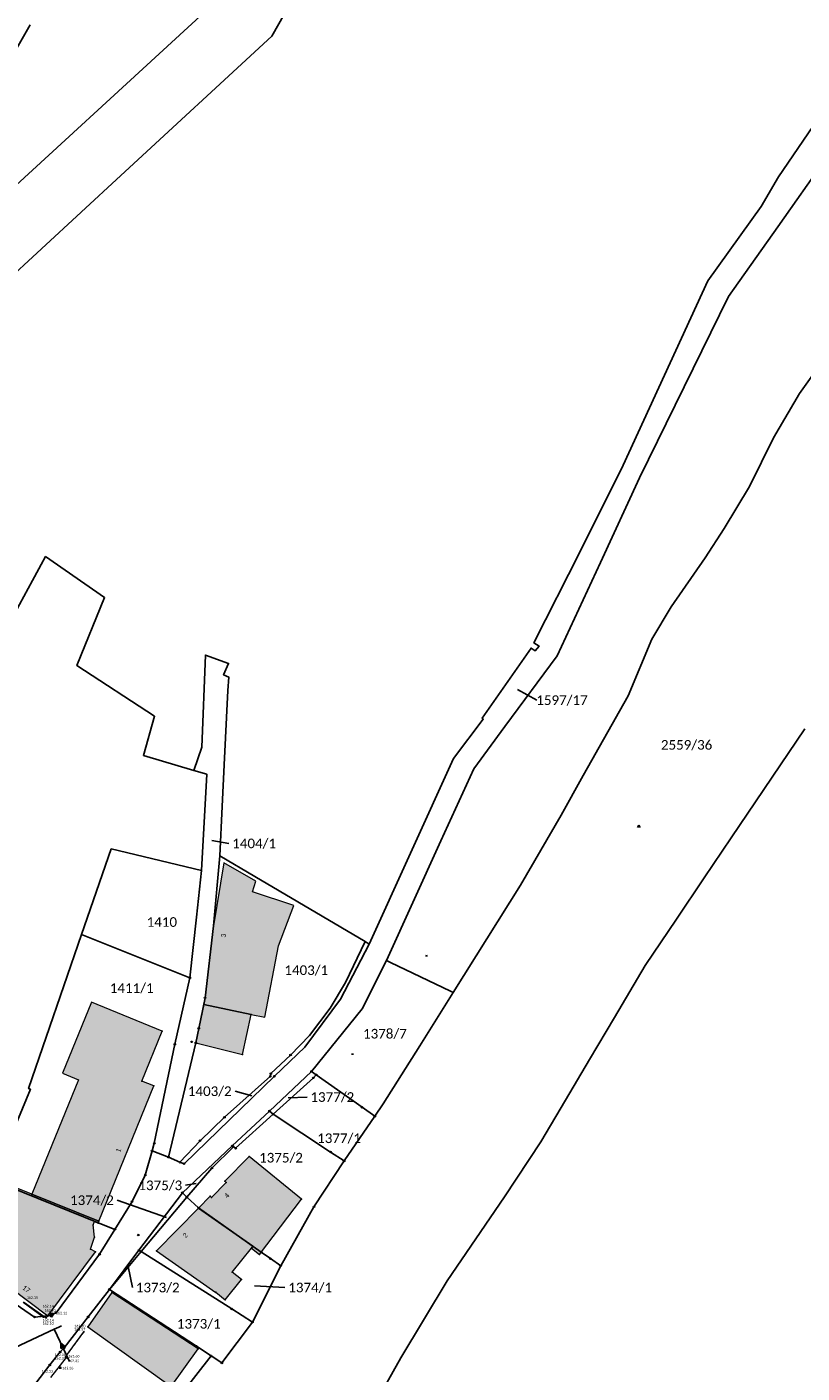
# Model space of a CAD drawing. Header units: metres. Extents: x 32397213 to 32398908, y 5500100 to 5502306.
# Tile 35 of 38: x 32398258 to 32398379, y 5500802 to 5501012. Entities that reach past the tile are written whole.
import ezdxf

# ---------------------------------------------------------------- set-up
doc = ezdxf.new("R2010")
doc.units = ezdxf.units.M
doc.header["$PDSIZE"] = 2.5
doc.linetypes.add('1', pattern=[0])
doc.linetypes.add('2', pattern=[0.16, 0.06, -0.1])
doc.layers.get('0').update_dxf_attribs({"linetype": 'CONTINUOUS'})
for name, color, linetype, lineweight in [('01_A-KM-Haltungen', 7, '1', 25), ('01_A-M-HA-Haltung', 7, '1', 25), ('AX_BesondererGebaeudepunkt_G2200', 7, '1', 18), ('AX_BesondererGebaeudepunkt_G2300', 7, '1', 18), ('AX_Fliessgewaesser', 7, '1', 18), ('AX_Flurstueck', 7, '1', 18), ('AX_Gebaeude', 7, '1', 18), ('AX_Grenzpunkt_V1000_G2200', 7, '1', 18), ('AX_Grenzpunkt_V1000_G3200', 7, '1', 18), ('AX_Grenzpunkt_V1100_G2300', 7, '1', 18), ('AX_Grenzpunkt_V1310_G2200', 7, '1', 18), ('AX_Grenzpunkt_V9500_G2200', 7, '1', 18), ('AX_Grenzpunkt_V9500_G2300', 7, '1', 18), ('AX_Grenzpunkt_V9500_G3200', 7, '1', 18), ('AX_LagebezeichnungMitHausnummer', 7, '1', 18), ('AX_SonstigerVermessungspunkt_V1200_G2200', 7, '1', 18), ('AX_SonstigerVermessungspunkt_V1310_G2200', 7, '1', 18), ('AX_SportFreizeitUndErholungsflaeche', 7, '1', 18), ('H_KANAL_EINL_RECHT', 7, '1', 13), ('H_KANALHALTUNG_RW_RR', 7, '1', 18), ('H_WEGRAND', 7, '1', 18), ('L_WEGRAND', 7, '1', 18), ('S_KANAL_EINL_RECHT', 7, '1', 13), ('S_KANALHALTUNG_RW_RR', 7, '1', 18), ('S_WEGRAND', 7, '1', 18)]:
    doc.layers.add(name, color=color, linetype=linetype, lineweight=lineweight)
for name, color, linetype, lineweight, true_color in [('A_AX_Gebaeude', 7, '1', 18, 0x999999), ('H_BORDSTEIN_ALLG', 7, '1', 13, 0x004000), ('H_EINFAHRT', 1, '1', 13, 0xff0000), ('H_FLAECHENBEGRENZUNG', 7, '1', 13, 0x804000), ('H_GEBAEUDE_OEFFENTL', 1, '1', 13, 0xff0000), ('H_MAUERN_OBEN', 7, '1', 13, 0xff0080), ('H_MAUERN_UNTEN', 7, '1', 13, 0xff8000), ('H_TREPPE', 7, '1', 18, 0x804040), ('L_BORDSTEIN_ALLG', 7, '1', 13, 0x004000), ('L_FLAECHENBEGRENZUNG', 7, '1', 13, 0x804000), ('L_MAUERN_OBEN', 7, '1', 13, 0xff0080), ('L_MAUERN_UNTEN', 7, '1', 13, 0xff8000), ('S_BORDSTEIN_ALLG', 7, '1', 13, 0x004000), ('S_EINFAHRT', 1, '1', 13, 0xff0000), ('S_FLAECHENBEGRENZUNG', 7, '1', 13, 0x804000), ('S_GEBAEUDE_OEFFENTL', 1, '1', 13, 0xff0000), ('S_MAUERN_OBEN', 7, '1', 13, 0xff0080), ('S_MAUERN_UNTEN', 7, '1', 13, 0xff8000)]:
    doc.layers.add(name, color=color, linetype=linetype, lineweight=lineweight, true_color=true_color)
doc.styles.add('0', font='calibri.ttf')

# ---------------------------------------------------------------- blocks, each defined once
blk = doc.blocks.new('1')
at = {"color": 0}
blk.add_circle((0, 0), 0.5, dxfattribs=at)
blk.add_point((0, 0), dxfattribs=at)
blk = doc.blocks.new('-1')
at = {"color": 0}
blk.add_circle((0, 0), 0.5, dxfattribs=at)
blk.add_point((0, 0), dxfattribs=at)
blk = doc.blocks.new('5')
at = {"color": 0}
for p, q in [((-0.433, -0.25), (0, 0.5)), ((0, 0.5), (0.433, -0.25)), ((0.433, -0.25), (-0.433, -0.25))]:
    blk.add_line(p, q, dxfattribs=at)
blk.add_point((0, 0), dxfattribs=at)
blk = doc.blocks.new('99')
at = {"color": 0}
blk.add_point((0, 0), dxfattribs=at)
blk = doc.blocks.new('13')
at = {"color": 0}
for p, q in [((-0.447, 0.224), (0.447, 0.224)), ((-0.447, -0.224), (-0.447, 0.224)), ((0.447, 0.224), (0.447, -0.224)), ((0.447, -0.224), (-0.447, -0.224))]:
    blk.add_line(p, q, dxfattribs=at)
blk.add_point((0, 0), dxfattribs=at)
blk = doc.blocks.new('55')
at = {"color": 0}
for p, q in [((-0.224, 0.224), (-0.224, -0.224)), ((0, 0.224), (0, -0.224)), ((0.224, 0.224), (0.224, -0.224))]:
    blk.add_line(p, q, dxfattribs=at)
blk.add_blockref('13', (0, 0), dxfattribs=at)
blk = doc.blocks.new('118')
at = {"color": 0}
for name, p in [('55', (0, 0.22)), ('99', (0, 0))]:
    blk.add_blockref(name, p, dxfattribs=at)
blk = doc.blocks.new('7')
at = {"color": 0}
for p, q in [((-0.433, -0.25), (0, 0.5)), ((0, 0.5), (0.433, -0.25)), ((0, 0.5), (0, -0.25)), ((0.433, -0.25), (-0.433, -0.25))]:
    blk.add_line(p, q, dxfattribs=at)
blk.add_solid([(0, 0.5), (0.433, -0.25), (-0.433, -0.25)], dxfattribs=at)

msp = doc.modelspace()

# ---------------------------------------------------------------- hatches: boundary and pattern name
at = {"layer": 'A_AX_Gebaeude', "linetype": 'Continuous', "lineweight": 13}
for points in [[(32398285.25, 5500859.95), (32398292.65, 5500858.4), (32398294.79, 5500857.95), (32398296.92, 5500869.11), (32398299.28, 5500875.41), (32398292.86, 5500877.53), (32398293.38, 5500879.16), (32398288.39, 5500882.03), (32398286.75, 5500872.23), (32398285.46, 5500860.98)], [(32398258.47, 5500830.37), (32398268.92, 5500826.16), (32398277.46, 5500847.26), (32398275.61, 5500848.01), (32398278.79, 5500855.81), (32398267.74, 5500860.3), (32398263.22, 5500849.22), (32398265.74, 5500848.19)], [(32398292.65, 5500858.4), (32398285.25, 5500859.95), (32398284.02, 5500853.96), (32398291.31, 5500852.16)], [(32398284.45, 5500828.2), (32398292.93, 5500822.23), (32398292.68, 5500821.92), (32398293.94, 5500820.94), (32398300.5, 5500829.57), (32398292.32, 5500836.24), (32398288.56, 5500832.4), (32398288.77, 5500832.19), (32398286.48, 5500829.84), (32398286.26, 5500830.05)], [(32398251.25, 5500829.98), (32398254.42, 5500828.38), (32398251.38, 5500821.11), (32398253.62, 5500820.17), (32398252, 5500818.1), (32398260.93, 5500811.39), (32398268.39, 5500821.35), (32398267.61, 5500821.77), (32398268.21, 5500823.67), (32398267.99, 5500825.57), (32398268.21, 5500826.08), (32398268.79, 5500825.84), (32398268.92, 5500826.16), (32398258.47, 5500830.37), (32398255.49, 5500831.58), (32398254.86, 5500830.03), (32398253.94, 5500830.4), (32398254.56, 5500831.95), (32398252.43, 5500832.81), (32398252.32, 5500832.56)], [(32398284.45, 5500828.2), (32398277.89, 5500821.51), (32398287.13, 5500815.02), (32398287.16, 5500815.06), (32398288.62, 5500813.89), (32398291.12, 5500817.04), (32398289.68, 5500818.2), (32398292.68, 5500821.92), (32398292.93, 5500822.23)], [(32398270.94, 5500815.03), (32398267.2, 5500809.67), (32398280.17, 5500800.34), (32398284.38, 5500806.26)]]:
    msp.add_hatch(color=256, dxfattribs=at).paths.add_polyline_path(points, flags=0)

# ---------------------------------------------------------------- linework, layer by layer
at = {"layer": '01_A-KM-Haltungen', "color": 212, "ltscale": 0.5, "true_color": 0xe132e1}
msp.add_polyline3d([(32398245.62, 5500801.68, 162.6), (32398246.07, 5500801.89, 159.4), (32398261.95, 5500809.32, 162.19), (32398262.64, 5500809.64, 162.18), (32398263.09, 5500809.85, 162.14)], dxfattribs=at)
at = {"layer": '01_A-M-HA-Haltung', "color": 212, "ltscale": 0.5, "true_color": 0xce00ce}
msp.add_polyline3d([(32398264.34, 5500804.26, 0), (32398261.95, 5500809.32, 0)], dxfattribs=at)
at = {"layer": '01_A-M-HA-Haltung', "color": 153, "ltscale": 0.375, "true_color": 0x72a5cf}
msp.add_polyline3d([(32398262.96, 5500806.29, 0), (32398262.99, 5500807.13, 0), (32398263.64, 5500806.61, 0), (32398262.96, 5500806.29, 0)], close=True, dxfattribs=at)
at = {"layer": 'AX_Flurstueck', "color": 7, "linetype": '1', "lineweight": 25, "ltscale": 0.5}
for points in [[(32398258.78, 5501062.44, 0), (32398229.78, 5500998.08, 0), (32398213.08, 5500964.01, 0), (32398209.9, 5500958.08, 0), (32398203.61, 5500947.43, 0), (32398158.81, 5500877.06, 0), (32398168.04, 5500870.67, 0), (32398171.36, 5500871.52, 0), (32398171.49, 5500876.55, 0), (32398211.73, 5500939.36, 0), (32398241.25, 5500985.35, 0), (32398242.27, 5500986.31, 0), (32398248.2, 5500995.86, 0), (32398253.42, 5501004.5, 0), (32398258.2, 5501012.75, 0)], [(32398287.85, 5501017.07, 0), (32398246.39, 5500978.93, 0), (32398202.96, 5500920.83, 0), (32398174, 5500873.61, 0), (32398171.36, 5500871.52, 0), (32398168.04, 5500870.67, 0), (32398179.51, 5500863.44, 0), (32398192.8, 5500885.19, 0), (32398209.02, 5500911.4, 0), (32398211.36, 5500915.19, 0), (32398219.82, 5500926.69, 0), (32398228.67, 5500938.53, 0), (32398235.76, 5500948.01, 0), (32398242.5, 5500957.01, 0), (32398248.32, 5500964.81, 0), (32398253.77, 5500972.09, 0), (32398272.34, 5500989.25, 0), (32398295.85, 5501010.98, 0), (32398302.26, 5501022.3, 0)], [(32398380.21, 5500996.91, 0), (32398374.89, 5500989.02, 0), (32398372.15, 5500984.42, 0), (32398363.83, 5500972.8, 0), (32398357.09, 5500958.12, 0), (32398350.67, 5500944.06, 0), (32398343.92, 5500930.6, 0), (32398336.73, 5500916.35, 0), (32398337.54, 5500915.84, 0), (32398336.95, 5500915.12, 0), (32398336.28, 5500915.53, 0), (32398328.66, 5500904.58, 0), (32398328.84, 5500904.46, 0), (32398324.21, 5500898.29, 0), (32398311.07, 5500869.36, 0), (32398306.59, 5500860.76, 0), (32398300.99, 5500853.27, 0), (32398296.26, 5500848.76, 0), (32398282.19, 5500835.11, 0), (32398281.55, 5500835.33, 0), (32398279.76, 5500836.13, 0), (32398277.2, 5500837.12, 0), (32398276.14, 5500833.35, 0), (32398274.08, 5500829.21, 0), (32398271.4, 5500824.87, 0), (32398269.01, 5500820.99, 0), (32398262.23, 5500811.86, 0), (32398260.93, 5500811.39, 0), (32398258.88, 5500811.2, 0), (32398250.92, 5500816.65, 0)], [(32398259.05, 5500800.87, 0), (32398261.25, 5500803.72, 0), (32398262.87, 5500805.75, 0), (32398263.51, 5500806.39, 0), (32398267.23, 5500811.22, 0), (32398270.54, 5500815.5, 0), (32398275.15, 5500821.62, 0), (32398281.92, 5500830.59, 0), (32398289.7, 5500837.89, 0), (32398295.49, 5500843.32, 0), (32398302.05, 5500849.49, 0), (32398309.93, 5500859.25, 0), (32398313.75, 5500866.79, 0), (32398322.24, 5500885.45, 0), (32398327.37, 5500896.72, 0), (32398332.21, 5500903.29, 0), (32398340.35, 5500914.32, 0), (32398347.09, 5500928.87, 0), (32398353.22, 5500942.11, 0), (32398360.17, 5500956.29, 0), (32398367.06, 5500970.36, 0), (32398374.76, 5500981.26, 0), (32398382.29, 5500991.95, 0)], [(32398382.41, 5500961.24, 0), (32398378.14, 5500955.24, 0), (32398374.1, 5500948.32, 0), (32398370.32, 5500940.75, 0), (32398366.37, 5500934.17, 0), (32398363.44, 5500929.62, 0), (32398358.14, 5500921.96, 0), (32398355.13, 5500916.94, 0), (32398351.45, 5500908.11, 0), (32398344.39, 5500895.68, 0), (32398340.99, 5500889.45, 0), (32398334.63, 5500878.55, 0), (32398324.15, 5500861.83, 0), (32398318.94, 5500853.52, 0), (32398313.25, 5500844.45, 0), (32398311.92, 5500842.51, 0), (32398307.14, 5500835.54, 0), (32398302.44, 5500828.39, 0), (32398297.25, 5500819.18, 0), (32398292.85, 5500810.41, 0), (32398288.08, 5500804.05, 0), (32398286.4, 5500805.14, 0), (32398257.32, 5500767.8, 0)], [(32398252.32, 5500832.56, 0), (32398258.23, 5500846.73, 0), (32398257.95, 5500846.83, 0), (32398266.21, 5500870.86, 0), (32398270.82, 5500884.21, 0), (32398284.88, 5500880.86, 0), (32398285.71, 5500895.85, 0), (32398283.73, 5500896.43, 0), (32398275.84, 5500898.77, 0), (32398277.59, 5500904.91, 0), (32398265.45, 5500912.83, 0), (32398269.79, 5500923.41, 0), (32398260.59, 5500929.8, 0), (32398253.09, 5500916.08, 0)], [(32398334.15, 5500909.1, 0), (32398337.17, 5500907.41, 0)], [(32398310.92, 5500795.83, 0), (32398315.99, 5500804.86, 0), (32398323.22, 5500816.85, 0), (32398332.14, 5500829.95, 0), (32398337.82, 5500838.52, 0), (32398341.65, 5500845.02, 0), (32398345.39, 5500851.34, 0), (32398349.29, 5500857.94, 0), (32398354.09, 5500866.05, 0), (32398358.95, 5500873.26, 0), (32398363.3, 5500879.7, 0), (32398367.5, 5500885.94, 0), (32398378.96, 5500902.92, 0)], [(32398286.5, 5500885.5, 0), (32398289.16, 5500885.07, 0)], [(32398292.74, 5500845.72, 0), (32398290.13, 5500846.42, 0)], [(32398298.42, 5500845.41, 0), (32398301.36, 5500845.51, 0)], [(32398284.06, 5500832.02, 0), (32398282.42, 5500831.74, 0)], [(32398279.43, 5500826.73, 0), (32398271.77, 5500829.42, 0)], [(32398273.45, 5500819.1, 0), (32398274.14, 5500815.8, 0)], [(32398257.32, 5500767.8, 0), (32398286.4, 5500805.14, 0), (32398284.1, 5500806.65, 0), (32398270.54, 5500815.5, 0), (32398267.23, 5500811.22, 0), (32398263.51, 5500806.39, 0), (32398262.87, 5500805.75, 0), (32398261.25, 5500803.72, 0), (32398259.05, 5500800.87, 0)], [(32398293.19, 5500816.09, 0), (32398297.91, 5500815.8, 0)]]:
    msp.add_polyline3d(points, dxfattribs=at)
for points in [[(32398277.54, 5500838.3, 0), (32398277.2, 5500837.12, 0), (32398279.76, 5500836.13, 0), (32398284.02, 5500853.96, 0), (32398284.48, 5500856.22, 0), (32398285.46, 5500860.98, 0), (32398286.75, 5500872.23, 0), (32398287.75, 5500883.15, 0), (32398288.13, 5500890.82, 0), (32398288.45, 5500897.35, 0), (32398289.03, 5500908.93, 0), (32398289.19, 5500910.98, 0), (32398288.35, 5500911.37, 0), (32398289.12, 5500913.13, 0), (32398285.52, 5500914.43, 0), (32398284.98, 5500900.07, 0), (32398283.73, 5500896.43, 0), (32398285.71, 5500895.85, 0), (32398284.88, 5500880.86, 0), (32398284.11, 5500873.58, 0), (32398283.08, 5500864.11, 0), (32398280.75, 5500853.74, 0)], [(32398270.82, 5500884.21, 0), (32398266.21, 5500870.86, 0), (32398283.08, 5500864.11, 0), (32398284.11, 5500873.58, 0), (32398284.88, 5500880.86, 0)], [(32398284.02, 5500853.96, 0), (32398279.76, 5500836.13, 0), (32398281.55, 5500835.33, 0), (32398284.68, 5500838.7, 0), (32398288.48, 5500842.36, 0), (32398295.64, 5500848.75, 0), (32398295.71, 5500849.17, 0), (32398298.79, 5500852.06, 0), (32398301.73, 5500855.11, 0), (32398304.97, 5500859.38, 0), (32398307.33, 5500863.39, 0), (32398310.41, 5500869.76, 0), (32398293.22, 5500879.92, 0), (32398287.75, 5500883.15, 0), (32398286.75, 5500872.23, 0), (32398285.46, 5500860.98, 0), (32398284.48, 5500856.22, 0)], [(32398258.23, 5500846.73, 0), (32398252.32, 5500832.56, 0), (32398271.4, 5500824.87, 0), (32398274.08, 5500829.21, 0), (32398276.14, 5500833.35, 0), (32398277.2, 5500837.12, 0), (32398277.54, 5500838.3, 0), (32398280.75, 5500853.74, 0), (32398283.08, 5500864.11, 0), (32398266.21, 5500870.86, 0), (32398257.95, 5500846.83, 0)], [(32398284.68, 5500838.7, 0), (32398281.55, 5500835.33, 0), (32398282.19, 5500835.11, 0), (32398296.26, 5500848.76, 0), (32398300.99, 5500853.27, 0), (32398306.59, 5500860.76, 0), (32398311.07, 5500869.36, 0), (32398310.41, 5500869.76, 0), (32398307.33, 5500863.39, 0), (32398304.97, 5500859.38, 0), (32398301.73, 5500855.11, 0), (32398298.79, 5500852.06, 0), (32398295.71, 5500849.17, 0), (32398295.64, 5500848.75, 0), (32398288.48, 5500842.36, 0)], [(32398309.93, 5500859.25, 0), (32398302.05, 5500849.49, 0), (32398302.78, 5500848.97, 0), (32398309.93, 5500843.92, 0), (32398311.92, 5500842.51, 0), (32398313.25, 5500844.45, 0), (32398318.94, 5500853.52, 0), (32398324.15, 5500861.83, 0), (32398323.74, 5500862.02, 0), (32398314.36, 5500866.5, 0), (32398313.75, 5500866.79, 0)], [(32398302.05, 5500849.49, 0), (32398295.49, 5500843.32, 0), (32398296.08, 5500842.84, 0), (32398302.35, 5500848.51, 0), (32398302.78, 5500848.97, 0)], [(32398302.35, 5500848.51, 0), (32398296.08, 5500842.84, 0), (32398305.03, 5500836.93, 0), (32398307.14, 5500835.54, 0), (32398311.92, 5500842.51, 0), (32398309.93, 5500843.92, 0), (32398302.78, 5500848.97, 0)], [(32398289.7, 5500837.89, 0), (32398281.92, 5500830.59, 0), (32398282.62, 5500829.9, 0), (32398286.54, 5500834.44, 0), (32398289.88, 5500837.77, 0), (32398290.22, 5500837.53, 0), (32398296.08, 5500842.84, 0), (32398295.49, 5500843.32, 0)], [(32398286.54, 5500834.44, 0), (32398282.62, 5500829.9, 0), (32398284.45, 5500828.21, 0), (32398294.23, 5500821.31, 0), (32398295.65, 5500820.31, 0), (32398297.25, 5500819.18, 0), (32398302.44, 5500828.39, 0), (32398307.14, 5500835.54, 0), (32398305.03, 5500836.93, 0), (32398296.08, 5500842.84, 0), (32398290.22, 5500837.53, 0), (32398289.88, 5500837.77, 0)], [(32398251, 5500830.09, 0), (32398245.87, 5500817.78, 0), (32398249.9, 5500815.26, 0), (32398250.92, 5500816.65, 0), (32398258.88, 5500811.2, 0), (32398260.93, 5500811.39, 0), (32398262.23, 5500811.86, 0), (32398269.01, 5500820.99, 0), (32398271.4, 5500824.87, 0), (32398252.32, 5500832.56, 0), (32398251.25, 5500829.98, 0)], [(32398281.92, 5500830.59, 0), (32398275.15, 5500821.62, 0), (32398275.49, 5500821.41, 0), (32398282.62, 5500829.9, 0)], [(32398282.62, 5500829.9, 0), (32398275.49, 5500821.41, 0), (32398289.61, 5500812.46, 0), (32398292.85, 5500810.41, 0), (32398297.25, 5500819.18, 0), (32398295.65, 5500820.31, 0), (32398294.23, 5500821.31, 0), (32398284.45, 5500828.21, 0)], [(32398275.15, 5500821.62, 0), (32398270.54, 5500815.5, 0), (32398275.49, 5500821.41, 0)], [(32398275.49, 5500821.41, 0), (32398270.54, 5500815.5, 0), (32398284.1, 5500806.65, 0), (32398286.4, 5500805.14, 0), (32398288.08, 5500804.05, 0), (32398292.85, 5500810.41, 0), (32398289.61, 5500812.46, 0)]]:
    msp.add_polyline3d(points, close=True, dxfattribs=at)
at = {"layer": 'AX_Gebaeude', "color": 7, "linetype": '1', "lineweight": 13, "ltscale": 0.5}
for points in [[(32398285.25, 5500859.95, 0), (32398292.65, 5500858.4, 0), (32398294.79, 5500857.95, 0), (32398296.92, 5500869.11, 0), (32398299.28, 5500875.41, 0), (32398292.86, 5500877.53, 0), (32398293.38, 5500879.16, 0), (32398288.39, 5500882.03, 0), (32398286.75, 5500872.23, 0), (32398285.46, 5500860.98, 0)], [(32398258.47, 5500830.37, 0), (32398268.92, 5500826.16, 0), (32398277.46, 5500847.26, 0), (32398275.61, 5500848.01, 0), (32398278.79, 5500855.81, 0), (32398267.74, 5500860.3, 0), (32398263.22, 5500849.22, 0), (32398265.74, 5500848.19, 0)], [(32398292.65, 5500858.4, 0), (32398285.25, 5500859.95, 0), (32398284.02, 5500853.96, 0), (32398291.31, 5500852.16, 0)], [(32398284.45, 5500828.2, 0), (32398292.93, 5500822.23, 0), (32398292.68, 5500821.92, 0), (32398293.94, 5500820.94, 0), (32398300.5, 5500829.57, 0), (32398292.32, 5500836.24, 0), (32398288.56, 5500832.4, 0), (32398288.77, 5500832.19, 0), (32398286.48, 5500829.84, 0), (32398286.26, 5500830.05, 0)], [(32398251.25, 5500829.98, 0), (32398254.42, 5500828.38, 0), (32398251.38, 5500821.11, 0), (32398253.62, 5500820.17, 0), (32398252, 5500818.1, 0), (32398260.93, 5500811.39, 0), (32398268.39, 5500821.35, 0), (32398267.61, 5500821.77, 0), (32398268.21, 5500823.67, 0), (32398267.99, 5500825.57, 0), (32398268.21, 5500826.08, 0), (32398268.79, 5500825.84, 0), (32398268.92, 5500826.16, 0), (32398258.47, 5500830.37, 0), (32398255.49, 5500831.58, 0), (32398254.86, 5500830.03, 0), (32398253.94, 5500830.4, 0), (32398254.56, 5500831.95, 0), (32398252.43, 5500832.81, 0), (32398252.32, 5500832.56, 0)], [(32398284.45, 5500828.2, 0), (32398277.89, 5500821.51, 0), (32398287.13, 5500815.02, 0), (32398287.16, 5500815.06, 0), (32398288.62, 5500813.89, 0), (32398291.12, 5500817.04, 0), (32398289.68, 5500818.2, 0), (32398292.68, 5500821.92, 0), (32398292.93, 5500822.23, 0)], [(32398270.94, 5500815.03, 0), (32398267.2, 5500809.67, 0), (32398280.17, 5500800.34, 0), (32398284.38, 5500806.26, 0)]]:
    msp.add_polyline3d(points, close=True, dxfattribs=at)
at = {"layer": 'L_BORDSTEIN_ALLG', "color": 98, "lineweight": 18, "ltscale": 0.5, "true_color": 0x004000}
msp.add_polyline3d([(32398260.58, 5500811.22, 162.14), (32398260.31, 5500811.28, 162.13), (32398257.16, 5500813.54, 162.15)], dxfattribs=at)
at = {"layer": 'L_FLAECHENBEGRENZUNG', "color": 57, "linetype": '1', "ltscale": 0.5, "true_color": 0x808040}
msp.add_polyline3d([(32398261.42, 5500801.76, 162.33), (32398263.85, 5500804.87, 162.31)], dxfattribs=at)
at = {"layer": 'L_MAUERN_OBEN', "color": 230, "linetype": '2', "lineweight": 13, "ltscale": 0.5, "true_color": 0xff0080}
msp.add_polyline3d([(32398264.04, 5500804.73, 163.6), (32398263.72, 5500805, 163.6), (32398266.57, 5500808.87, 163.57)], dxfattribs=at)
at = {"layer": 'L_MAUERN_UNTEN', "color": 30, "linetype": '1', "ltscale": 0.5, "true_color": 0xff8b17}
msp.add_polyline3d([(32398264.04, 5500804.72, 162.35), (32398263.71, 5500805, 162.31), (32398266.57, 5500808.88, 162.2)], dxfattribs=at)
at = {"layer": 'L_WEGRAND', "color": 36, "linetype": '1', "lineweight": 13, "ltscale": 0.5, "true_color": 0x804000}
msp.add_polyline3d([(32398260.69, 5500811.09, 162.1), (32398260.24, 5500811.19, 162.09), (32398257.11, 5500813.45, 162.1)], dxfattribs=at)

# ---------------------------------------------------------------- block references
at = {"layer": 'AX_BesondererGebaeudepunkt_G2200', "color": 7, "xscale": 0.05, "yscale": 0.05, "zscale": 0.05}
for p in [(32398285.46, 5500860.98), (32398285.25, 5500859.95), (32398292.65, 5500858.4), (32398278.79, 5500855.81), (32398284.02, 5500853.96), (32398291.31, 5500852.16), (32398275.61, 5500848.01), (32398277.46, 5500847.26), (32398292.32, 5500836.24), (32398288.56, 5500832.4), (32398288.77, 5500832.19), (32398258.47, 5500830.37), (32398286.26, 5500830.05), (32398286.48, 5500829.84), (32398300.5, 5500829.57), (32398267.99, 5500825.57), (32398268.21, 5500826.08), (32398268.79, 5500825.84), (32398268.92, 5500826.16), (32398268.21, 5500823.67), (32398267.61, 5500821.77), (32398268.39, 5500821.35), (32398277.89, 5500821.51), (32398260.93, 5500811.39), (32398267.2, 5500809.67)]:
    msp.add_blockref('99', p, dxfattribs=at)
at = {"layer": 'AX_BesondererGebaeudepunkt_G2300', "color": 7, "xscale": 0.05, "yscale": 0.05, "zscale": 0.05}
for p in [(32398292.68, 5500821.92), (32398292.93, 5500822.23), (32398293.94, 5500820.94), (32398289.68, 5500818.2), (32398291.12, 5500817.04), (32398270.94, 5500815.03), (32398287.13, 5500815.02), (32398287.16, 5500815.06), (32398288.62, 5500813.89), (32398284.38, 5500806.26)]:
    msp.add_blockref('99', p, dxfattribs=at)
at = {"layer": 'AX_Fliessgewaesser', "color": 7, "xscale": 0.5, "yscale": 0.5, "zscale": 0.5}
msp.add_blockref('5', (32398353.08, 5500887.72), dxfattribs=at)
at = {"layer": 'AX_Grenzpunkt_V1000_G2200', "color": 7, "xscale": 0.25, "yscale": 0.25, "zscale": 0.25}
for p in [(32398298.79, 5500852.06), (32398295.64, 5500848.75), (32398295.71, 5500849.17), (32398302.35, 5500848.51), (32398288.48, 5500842.36), (32398296.08, 5500842.84), (32398284.68, 5500838.7), (32398289.88, 5500837.77), (32398277.2, 5500837.12), (32398290.22, 5500837.53), (32398281.55, 5500835.33), (32398286.54, 5500834.44), (32398276.14, 5500833.35), (32398282.62, 5500829.9), (32398274.08, 5500829.21), (32398271.4, 5500824.87), (32398269.01, 5500820.99), (32398275.49, 5500821.41), (32398270.54, 5500815.5), (32398258.88, 5500811.2), (32398260.93, 5500811.39), (32398262.23, 5500811.86), (32398267.23, 5500811.22), (32398263.51, 5500806.39), (32398262.87, 5500805.75)]:
    msp.add_blockref('-1', p, dxfattribs=at)
at = {"layer": 'AX_Grenzpunkt_V1000_G3200', "color": 7, "xscale": 0.25, "yscale": 0.25, "zscale": 0.25}
for p in [(32398309.93, 5500843.92), (32398305.03, 5500836.93), (32398295.65, 5500820.31), (32398289.61, 5500812.46)]:
    msp.add_blockref('-1', p, dxfattribs=at)
at = {"layer": 'AX_Grenzpunkt_V1100_G2300', "color": 7, "xscale": 0.25, "yscale": 0.25, "zscale": 0.25}
msp.add_blockref('-1', (32398284.1, 5500806.65), dxfattribs=at)
at = {"layer": 'AX_Grenzpunkt_V1310_G2200', "color": 7, "xscale": 0.25, "yscale": 0.25, "zscale": 0.25}
for p in [(32398283.08, 5500864.11), (32398284.48, 5500856.22), (32398284.02, 5500853.96)]:
    msp.add_blockref('-1', p, dxfattribs=at)
at = {"layer": 'AX_Grenzpunkt_V9500_G2200', "color": 7, "xscale": 0.25, "yscale": 0.25, "zscale": 0.25}
for p in [(32398285.46, 5500860.98), (32398280.75, 5500853.74), (32398296.26, 5500848.76), (32398302.05, 5500849.49), (32398277.54, 5500838.3), (32398279.76, 5500836.13), (32398282.19, 5500835.11), (32398281.92, 5500830.59), (32398284.45, 5500828.21)]:
    msp.add_blockref('-1', p, dxfattribs=at)
at = {"layer": 'AX_Grenzpunkt_V9500_G2300', "color": 7, "xscale": 0.25, "yscale": 0.25, "zscale": 0.25}
for p in [(32398294.23, 5500821.31), (32398286.4, 5500805.14)]:
    msp.add_blockref('-1', p, dxfattribs=at)
at = {"layer": 'AX_Grenzpunkt_V9500_G3200', "color": 7, "xscale": 0.25, "yscale": 0.25, "zscale": 0.25}
for p in [(32398302.78, 5500848.97), (32398295.49, 5500843.32), (32398311.92, 5500842.51), (32398289.7, 5500837.89), (32398307.14, 5500835.54), (32398302.44, 5500828.39), (32398275.15, 5500821.62), (32398297.25, 5500819.18), (32398292.85, 5500810.41), (32398288.08, 5500804.05), (32398261.25, 5500803.72)]:
    msp.add_blockref('-1', p, dxfattribs=at)
at = {"layer": 'AX_SonstigerVermessungspunkt_V1200_G2200', "color": 7, "xscale": 0.25, "yscale": 0.25, "zscale": 0.25}
msp.add_blockref('-1', (32398275.05, 5500823.99), dxfattribs=at)
at = {"layer": 'AX_SonstigerVermessungspunkt_V1310_G2200', "color": 7, "xscale": 0.25, "yscale": 0.25, "zscale": 0.25}
msp.add_blockref('-1', (32398283.37, 5500854.12), dxfattribs=at)
at = {"layer": 'AX_SportFreizeitUndErholungsflaeche', "color": 7, "xscale": 0.25, "yscale": 0.25, "zscale": 0.25}
for p in [(32398320, 5500867.56), (32398308.46, 5500852.21)]:
    msp.add_blockref('5', p, dxfattribs=at)
at = {"layer": 'S_BORDSTEIN_ALLG', "color": 98, "lineweight": 18, "true_color": 0x004000, "xscale": 0.125, "yscale": 0.125, "zscale": 0.125}
for p in [(32398260.31, 5500811.28, 162.13), (32398260.58, 5500811.22, 162.14)]:
    msp.add_blockref('1', p, dxfattribs=at)
at = {"layer": 'S_EINFAHRT', "color": 1, "true_color": 0xff0000, "xscale": 0.3749999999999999, "yscale": 0.3749999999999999, "zscale": 0.3749999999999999}
msp.add_blockref('7', (32398262.88, 5500803.26, 162.33), dxfattribs=at)
at = {"layer": 'S_FLAECHENBEGRENZUNG', "color": 57, "true_color": 0x808040, "xscale": 0.075, "yscale": 0.075, "zscale": 0.075}
msp.add_blockref('1', (32398263.85, 5500804.87, 162.31), dxfattribs=at)
at = {"layer": 'S_GEBAEUDE_OEFFENTL', "color": 1, "true_color": 0xff0000, "xscale": 0.05, "yscale": 0.05, "zscale": 0.05}
msp.add_blockref('-1', (32398260.94, 5500811.39, 162.14), dxfattribs=at)
at = {"layer": 'S_KANAL_EINL_RECHT', "xscale": 0.675, "yscale": 0.675, "zscale": 0.675, "rotation": 234.935}
msp.add_blockref('118', (32398261.44, 5500811.6, 162.12), dxfattribs=at)
at = {"layer": 'S_KANALHALTUNG_RW_RR', "color": 150, "true_color": 0x0080ff, "xscale": 0.075, "yscale": 0.075, "zscale": 0.075}
msp.add_blockref('-1', (32398261.34, 5500811.78, 162.1), dxfattribs=at)
at = {"layer": 'S_MAUERN_OBEN', "color": 230, "lineweight": 13, "true_color": 0xff0080, "xscale": 0.075, "yscale": 0.075, "zscale": 0.075}
for p in [(32398266.57, 5500808.87, 163.57), (32398263.72, 5500805, 163.6), (32398264.04, 5500804.73, 163.6)]:
    msp.add_blockref('1', p, dxfattribs=at)
at = {"layer": 'S_MAUERN_UNTEN', "color": 30, "true_color": 0xff8b17, "xscale": 0.075, "yscale": 0.075, "zscale": 0.075}
for p in [(32398266.57, 5500808.88, 162.2), (32398263.71, 5500805, 162.31), (32398264.04, 5500804.72, 162.35)]:
    msp.add_blockref('1', p, dxfattribs=at)
at = {"layer": 'S_WEGRAND', "color": 36, "lineweight": 13, "true_color": 0x804000, "xscale": 0.125, "yscale": 0.125, "zscale": 0.125}
for p in [(32398260.24, 5500811.19, 162.09), (32398260.69, 5500811.09, 162.1)]:
    msp.add_blockref('1', p, dxfattribs=at)

# ---------------------------------------------------------------- texts
at = {"layer": 'AX_Flurstueck', "color": 7, "char_height": 1.5, "attachment_point": 2, "style": '0'}
for s, insert in [('1597/17', (32398341.11, 5500908.16)), ('2559/36', (32398360.54, 5500901.19)), ('1404/1', (32398293.11, 5500885.82)), ('1410', (32398278.72, 5500873.56)), ('1403/1', (32398301.24, 5500866.05)), ('1411/1', (32398274.02, 5500863.26)), ('1378/7', (32398313.5, 5500856.14)), ('1403/2', (32398286.19, 5500847.17)), ('1377/2', (32398305.3, 5500846.26)), ('1377/1', (32398306.35, 5500839.83)), ('1375/2', (32398297.3, 5500836.8)), ('1375/3', (32398278.48, 5500832.49)), ('1374/2', (32398267.82, 5500830.17)), ('1373/2', (32398278.08, 5500816.55)), ('1374/1', (32398301.85, 5500816.55)), ('1373/1', (32398284.48, 5500810.89))]:
    msp.add_mtext(s, dxfattribs=dict(at, insert=insert))
at = {"layer": 'AX_LagebezeichnungMitHausnummer', "color": 7, "char_height": 0.75, "attachment_point": 2, "style": '0'}
for s, insert, rotation in [('3', (32398287.96, 5500870.75), 82.506), ('1', (32398271.6, 5500837.33), 67.938), ('4', (32398288.58, 5500830.4), 45.57), ('2', (32398282.11, 5500824.21), 45.57), ('17', (32398257.81, 5500815.87), 323.104)]:
    msp.add_mtext(s, dxfattribs=dict(at, insert=insert, rotation=rotation))
at = {"layer": 'H_BORDSTEIN_ALLG', "color": 98, "true_color": 0x004000, "insert": (32398260.13, 5500810.9, 162.14), "char_height": 0.4, "attachment_point": 1, "style": '0'}
msp.add_mtext('162.14', dxfattribs=at)
at = {"layer": 'H_EINFAHRT', "color": 1, "true_color": 0xff0000, "insert": (32398263.19, 5500803.43, 162.33), "char_height": 0.4, "attachment_point": 1, "style": '0'}
msp.add_mtext('162.33', dxfattribs=at)
at = {"layer": 'H_FLAECHENBEGRENZUNG', "color": 57, "true_color": 0x808040, "insert": (32398262.01, 5500804.97, 162.31), "char_height": 0.4, "attachment_point": 1, "style": '0'}
msp.add_mtext('162.31', dxfattribs=at)
at = {"layer": 'H_GEBAEUDE_OEFFENTL', "color": 1, "true_color": 0xff0000, "insert": (32398260.12, 5500813.1, 162.14), "char_height": 0.4, "attachment_point": 1, "style": '0'}
msp.add_mtext('162.14', dxfattribs=at)
at = {"layer": 'H_KANAL_EINL_RECHT', "insert": (32398262.21, 5500812.01, 162.12), "char_height": 0.4, "attachment_point": 1, "style": '0'}
msp.add_mtext('162.12', dxfattribs=at)
at = {"layer": 'H_KANALHALTUNG_RW_RR', "color": 150, "true_color": 0x0080ff, "insert": (32398260.43, 5500812.43, 162.1), "char_height": 0.4, "attachment_point": 1, "style": '0'}
msp.add_mtext('162.10', dxfattribs=at)
at = {"layer": 'H_MAUERN_OBEN', "color": 230, "true_color": 0xff0080, "char_height": 0.4, "attachment_point": 1, "style": '0'}
for s, insert in [('163.57', (32398265.05, 5500809.47, 163.57)), ('163.60', (32398264.13, 5500805.28, 163.6))]:
    msp.add_mtext(s, dxfattribs=dict(at, insert=insert))
at = {"layer": 'H_MAUERN_UNTEN', "color": 30, "true_color": 0xff8b17, "char_height": 0.4, "attachment_point": 1, "style": '0'}
for s, insert in [('162.20', (32398265.07, 5500809.99, 162.2)), ('162.31', (32398262, 5500805.51, 162.31)), ('162.35', (32398264.09, 5500804.56, 162.35)), ('162.33', (32398259.99, 5500802.92, 162.33))]:
    msp.add_mtext(s, dxfattribs=dict(at, insert=insert))
at = {"layer": 'H_TREPPE', "color": 17, "true_color": 0x804040, "insert": (32398257.67, 5500814.43, 162.15), "char_height": 0.4, "attachment_point": 1, "style": '0'}
msp.add_mtext('162.15', dxfattribs=at)
at = {"layer": 'H_WEGRAND', "color": 36, "true_color": 0x804000, "insert": (32398260.12, 5500810.4, 162.1), "char_height": 0.4, "attachment_point": 1, "style": '0'}
msp.add_mtext('162.10', dxfattribs=at)

doc.saveas('drawing.dxf')
